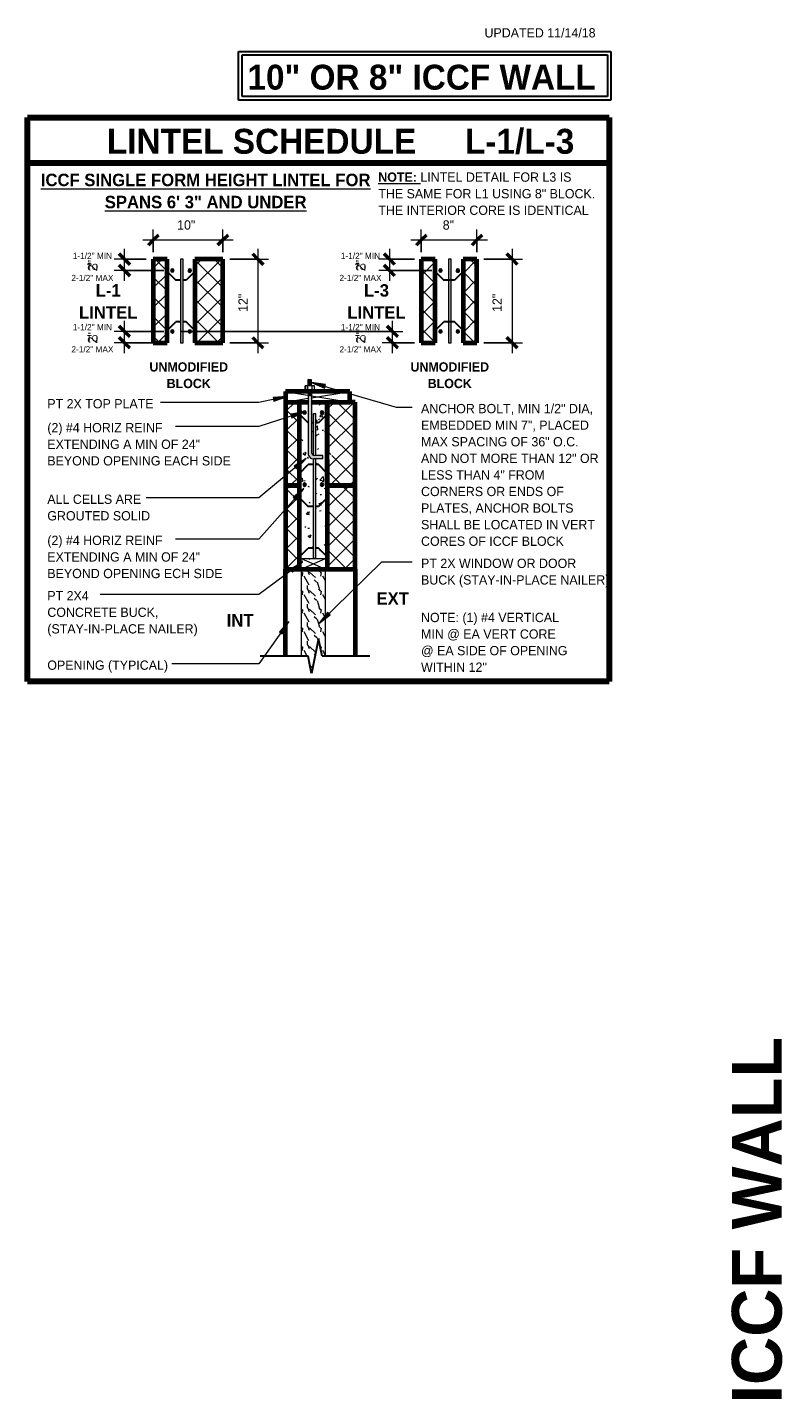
# Model space of a CAD drawing. Header units: inches. Extents: x 0 to 1352, y -35 to 287.
# Tile 11 of 13: x 1140 to 1248, y -20 to 177. Entities that reach past the tile are written whole.
import ezdxf

# ---------------------------------------------------------------- set-up
doc = ezdxf.new("R2010")
doc.units = ezdxf.units.IN
doc.header["$MEASUREMENT"] = 0
doc.linetypes.add('Hidden 1_16_', pattern=[0.09375, 0.0625, -0.03125])
doc.layers.add('A-ANNO-DIMS', color=1, linetype='Continuous')
for name, color, linetype, lineweight in [('A-ANNO-DIMS-16', 1, 'Continuous', 9), ('A-ANNO-TEXT', 2, 'Continuous', 9), ('A-DETL', 5, 'Hidden 1_16_', 9), ('A-DETL-GENF', 3, 'Continuous', 9), ('A-DETL-HLIN', 3, 'Continuous', 70), ('A-DETL-LLIN', 3, 'Continuous', 9), ('A-DETL-MLIN', 3, 'Continuous', 30)]:
    doc.layers.add(name, color=color, linetype=linetype, lineweight=lineweight)
doc.dimstyles.new('Linear_-_3_32__SBT_INCH_INCREM', dxfattribs={"dimscale": 12, "dimtxt": 0.125, "dimasz": 0.18, "dimexe": 0.125, "dimexo": 0.005208, "dimgap": 0.083333, "dimtad": 1, "dimtoh": 1, "dimdec": 0, "dimzin": 1, "dimdsep": 46, "dimlunit": 5, "dimtxsty": 'Standard', "dimtsz": 0.088388, "dimcen": 0.09, "dimdle": 0.125, "dimazin": 0, "dimtfac": 1, "dimtdec": 0, "dimtmove": 0, "dimatfit": 3, "dimfxl": 0, "dimtvp": 1, "dimtolj": 1, "dimtzin": 0, "dimarcsym": 0})
doc.dimstyles.new('Linear_-_3_32__SBT_INCH_INCREM_TO_1_2_', dxfattribs={"dimscale": 12, "dimtxt": 0.125, "dimasz": 0.18, "dimexe": 0.125, "dimexo": 0.005208, "dimgap": 0.083333, "dimtad": 1, "dimtoh": 1, "dimdec": 0, "dimzin": 1, "dimdsep": 46, "dimlunit": 5, "dimtxsty": 'Standard', "dimtsz": 0.088388, "dimcen": 0.09, "dimdle": 0.125, "dimazin": 0, "dimtfac": 1, "dimtdec": 0, "dimtmove": 0, "dimatfit": 3, "dimfxl": 0, "dimtvp": 1, "dimtolj": 1, "dimtzin": 0, "dimarcsym": 0})
pattern_1 = [(50, (1154.507, 0), (4.5907, -0.40187), [0.48, -5.28]), (355, (1154.507, 0), (-0.88784, 4.8137), [0.384, -4.224]), (100.451, (1154.89, -0.033), (3.70197, 4.41272), [0.408, -4.487]), (46.184, (1154.507, 1.28), (6.83066, -1.05904), [0.72, -7.92]), (96.636, (1155.077, 1.192), (5.98166, 6.234), [0.612, -6.731]), (351.184, (1154.507, 1.28), (5.9821, 6.23382), [0.576, -6.336]), (21, (1155.147, 0.96), (3.82029, -2.5771), [0.48, -5.28]), (326, (1155.147, 0.96), (1.5572, 4.64059), [0.384, -4.224]), (71.451, (1155.466, 0.745), (5.37715, 2.0647), [0.408, -4.487]), (37.5, (1154.507, 0), (0.077972, 2.130786), [0.211, -3.962, 0.211, -4.077, -4.24]), (37.5, (1154.507, 0), (0.077972, 2.130786), [-8.461, 0.211, -4.029]), (7.5, (1154.507, 0), (1.683907, 2.52439), [0.211, -2.234, 0.211, -3.866, -1.616]), (7.5, (1154.507, 0), (1.683907, 2.52439), [-6.522, 0.211, -1.405]), (327.5, (1153.08, 0), (3.416527, -0.144297), [0.211, -1.389, 0.211, -4.781, -6.624]), (327.5, (1153.08, 0), (3.416527, -0.144297), [-6.592, 0.211, -6.413]), (317.5, (1152.44, 0), (3.73246, 0.640715), [0.211, -1.869, 0.211, -3.104, -4.704]), (317.5, (1152.44, 0), (3.73246, 0.640715), [-5.395, 0.211, -4.493])]
pattern_2 = [(45, (1154.507, 0), (-1.414214, 1.414214), []), (135, (1154.507, 0), (-1.414214, -1.414214), [])]

# ---------------------------------------------------------------- blocks, each defined once
blk = doc.blocks.new('Break Line1 - B_3_ _ UNDER0')
at = {"layer": 'A-DETL-GENF', "lineweight": 30}
for p, q in [((0.5, 2.5), (-0.5, -2.5)), ((1, 0), (0.5, 2.5)), ((-1, 0), (-7.88, 0)), ((-0.5, -2.5), (-1, 0)), ((7.87, 0), (1, 0))]:
    blk.add_line(p, q, dxfattribs=at)
blk = doc.blocks.new('Reinf Bar Secti_3_ _ UNDER0')
at = {"layer": 'A-DETL-GENF'}
h = blk.add_hatch(color=256, dxfattribs=at)
edge = h.paths.add_edge_path(flags=0)
edge.add_arc((0, 0), 0.25, 180, 360)
edge.add_arc((0, 0), 0.25, 0, 180)
for start, end in [(0, 180), (180, 0)]:
    blk.add_arc((0, 0), 0.25, start, end, dxfattribs=at)
blk = doc.blocks.new('Reinf Bar Secti_3_ _ UNDER2')
at = {"layer": 'A-DETL-GENF'}
h = blk.add_hatch(color=256, dxfattribs=at)
edge = h.paths.add_edge_path(flags=0)
edge.add_arc((0, 0), 0.25, 180, 360)
edge.add_arc((0, 0), 0.25, 360, 540)
for start, end in [(360, 180), (180, 360)]:
    blk.add_arc((0, 0), 0.25, start, end, dxfattribs=at)
blk = doc.blocks.new('Reinf Bar Secti_3_ _ UNDER3')
at = {"layer": 'A-DETL-GENF'}
for start, end in [(0, 180), (180, 0)]:
    blk.add_arc((0, 0), 0.25, start, end, dxfattribs=at)
blk = doc.blocks.new('Reinf Bar Secti_3_ _ UNDER4')
at = {"layer": 'A-DETL-GENF'}
for start, end in [(360, 180), (180, 360)]:
    blk.add_arc((0, 0), 0.25, start, end, dxfattribs=at)
blk = doc.blocks.new('Dimension Lumbe_3_ _ UNDER0')
at = {"layer": 'A-DETL-GENF'}
for p, q in [((0, -3.26), (0, 0)), ((0, 0), (0.53, -3.26)), ((1.5, 0), (0, -9.25)), ((0, 0), (1.5, 0)), ((1.5, 0), (1.5, -9.25)), ((0, -9.25), (0, -3.76)), ((0.61, -3.76), (1.5, -9.25)), ((1.5, -9.25), (0, -9.25))]:
    blk.add_line(p, q, dxfattribs=at)
blk = doc.blocks.new('Anchor Bolt8 - _3_ _ UNDER0')
at = {"layer": 'A-DETL-GENF'}
for p, q in [((-1.84, 7.25), (-0.56, 7.25)), ((-1.84, 6.75), (-0.69, 6.75)), ((-0.25, -2.5), (-0.25, 6.31)), ((0.25, -2.5), (0.25, 6.44)), ((-0.25, -1.75), (0.25, -1.8)), ((-0.25, -1.87), (0.25, -1.93)), ((-0.94, -2.5), (0.94, -2.5)), ((-0.94, -2.5), (-0.94, -2.62)), ((-0.94, -2.62), (0.94, -2.62)), ((-0.66, -2.62), (-0.66, -3.25)), ((-0.66, -3.25), (0.66, -3.25)), ((-0.31, -2.62), (-0.31, -3.25)), ((-0.25, -2), (0.25, -2.05)), ((-0.25, -2.12), (0.25, -2.18)), ((-0.25, -2.25), (0.25, -2.3)), ((-0.25, -2.37), (0.25, -2.43)), ((-0.25, -3.25), (-0.25, -4.12)), ((-0.25, -3.37), (0.25, -3.43)), ((-0.25, -3.5), (0.25, -3.55)), ((-0.25, -3.62), (0.25, -3.68)), ((-0.25, -3.75), (0.25, -3.8)), ((-0.25, -3.87), (0.25, -3.93)), ((-0.12, -3.25), (0.25, -3.29)), ((0.25, -3.25), (0.25, -4.18)), ((0.31, -2.62), (0.31, -3.25)), ((0.66, -2.62), (0.66, -3.25)), ((0.94, -2.5), (0.94, -2.62)), ((-0.25, -4), (0.25, -4.05)), ((-0.25, -4.12), (0.25, -4.18))]:
    blk.add_line(p, q, dxfattribs=at)
for centre, radius in [((-0.69, 6.31), 0.438), ((-0.56, 6.44), 0.812)]:
    blk.add_arc(centre, radius, 360, 90, dxfattribs=at)
blk = doc.blocks.new('Dimension Lumbe_3_ _ UNDER1')
at = {"layer": 'A-DETL-GENF'}
for p, q in [((1.5, 0), (0, -3.5)), ((0, 0), (1.5, -3.5)), ((0, -3.5), (0, 0)), ((0, 0), (1.5, 0)), ((1.5, 0), (1.5, -3.5)), ((1.5, -3.5), (0, -3.5))]:
    blk.add_line(p, q, dxfattribs=at)
blk = doc.blocks.new('DIMBLOCK4-LINTE_3_ _ UNDER0')
at = {"layer": 'A-ANNO-DIMS-16', "lineweight": 50}
for p, q in [((1173.02, 143.36), (1172.27, 144.11)), ((1173.02, 143.36), (1173.77, 142.61)), ((1173.02, 131.36), (1172.27, 132.11)), ((1173.02, 131.36), (1173.77, 130.61))]:
    blk.add_line(p, q, dxfattribs=at)
at = {"layer": 'A-ANNO-DIMS-16'}
for p, q in [((1173.02, 144.86), (1173.02, 129.86)), ((1168.97, 143.36), (1174.52, 143.36)), ((1173.02, 143.36), (1168.97, 143.36)), ((1168.97, 131.36), (1174.52, 131.36)), ((1173.02, 131.36), (1168.97, 131.36))]:
    blk.add_line(p, q, dxfattribs=at)
at = {"layer": 'A-ANNO-DIMS-16', "color": 0, "insert": (1170.21, 135.78), "char_height": 1.3341, "width": 3.7714, "attachment_point": 1, "rotation": 90, "line_spacing_factor": 1.070803}
blk.add_mtext('\\fStylus BT|b0|i0|c0|p34|;12"', dxfattribs=at)
blk = doc.blocks.new('DIMBLOCK5-LINTE_3_ _ UNDER0')
at = {"layer": 'A-ANNO-DIMS-16'}
for p, q in [((1157.97, 144.36), (1157.97, 147.63)), ((1167.97, 144.36), (1167.97, 147.63)), ((1156.47, 146.13), (1169.47, 146.13)), ((1157.97, 146.13), (1157.97, 144.36)), ((1167.97, 146.13), (1167.97, 144.36))]:
    blk.add_line(p, q, dxfattribs=at)
at = {"layer": 'A-ANNO-DIMS-16', "lineweight": 50}
for p, q in [((1157.97, 146.13), (1157.22, 145.38)), ((1157.97, 146.13), (1158.72, 146.88)), ((1167.97, 146.13), (1167.22, 145.38)), ((1167.97, 146.13), (1168.72, 146.88))]:
    blk.add_line(p, q, dxfattribs=at)
at = {"layer": 'A-ANNO-DIMS-16', "color": 0, "insert": (1161.4, 148.94), "char_height": 1.3341, "width": 3.7714, "attachment_point": 1, "line_spacing_factor": 1.070803}
blk.add_mtext('\\fStylus BT|b0|i0|c0|p34|;10"', dxfattribs=at)
blk = doc.blocks.new('DIMBLOCK6-LINTE_3_ _ UNDER0')
at = {"layer": 'A-ANNO-DIMS-16', "lineweight": 50}
for p, q in [((1209.53, 143.36), (1208.78, 144.11)), ((1209.53, 143.36), (1210.28, 142.61)), ((1209.53, 131.36), (1208.78, 132.11)), ((1209.53, 131.36), (1210.28, 130.61))]:
    blk.add_line(p, q, dxfattribs=at)
at = {"layer": 'A-ANNO-DIMS-16'}
for p, q in [((1209.53, 144.86), (1209.53, 129.86)), ((1205.49, 143.36), (1211.03, 143.36)), ((1209.53, 143.36), (1205.49, 143.36)), ((1205.49, 131.36), (1211.03, 131.36)), ((1209.53, 131.36), (1205.49, 131.36))]:
    blk.add_line(p, q, dxfattribs=at)
at = {"layer": 'A-ANNO-DIMS-16', "color": 0, "insert": (1206.72, 135.78), "char_height": 1.3341, "width": 3.7714, "attachment_point": 1, "rotation": 90, "line_spacing_factor": 1.070803}
blk.add_mtext('\\fStylus BT|b0|i0|c0|p34|;12"', dxfattribs=at)
blk = doc.blocks.new('DIMBLOCK7-LINTE_3_ _ UNDER0')
at = {"layer": 'A-ANNO-DIMS-16'}
for p, q in [((1196.49, 144.36), (1196.49, 147.63)), ((1204.49, 144.36), (1204.49, 147.63)), ((1194.99, 146.13), (1205.99, 146.13)), ((1196.49, 146.13), (1196.49, 144.36)), ((1204.49, 146.13), (1204.49, 144.36))]:
    blk.add_line(p, q, dxfattribs=at)
at = {"layer": 'A-ANNO-DIMS-16', "lineweight": 50}
for p, q in [((1196.49, 146.13), (1195.74, 145.38)), ((1196.49, 146.13), (1197.24, 146.88)), ((1204.49, 146.13), (1203.74, 145.38)), ((1204.49, 146.13), (1205.24, 146.88))]:
    blk.add_line(p, q, dxfattribs=at)
at = {"layer": 'A-ANNO-DIMS-16', "color": 0, "insert": (1199.57, 148.94), "char_height": 1.3341, "width": 2.2, "attachment_point": 1, "line_spacing_factor": 1.070803}
blk.add_mtext('\\fStylus BT|b0|i0|c0|p34|;8"', dxfattribs=at)
blk = doc.blocks.new('DIMBLOCK8-LINTE_3_ _ UNDER0')
at = {"layer": 'A-ANNO-DIMS-16', "lineweight": 50}
for p, q in [((1153.84, 143.36), (1153.09, 144.11)), ((1153.84, 141.73), (1153.09, 142.48)), ((1153.84, 143.36), (1154.59, 142.61)), ((1153.84, 141.73), (1154.59, 140.98))]:
    blk.add_line(p, q, dxfattribs=at)
at = {"layer": 'A-ANNO-DIMS-16'}
for p, q in [((1153.84, 140.23), (1153.84, 144.86)), ((1156.97, 143.36), (1152.34, 143.36)), ((1159.47, 141.73), (1152.34, 141.73)), ((1153.84, 143.36), (1156.97, 143.36)), ((1153.84, 141.73), (1159.47, 141.73))]:
    blk.add_line(p, q, dxfattribs=at)
at = {"layer": 'A-ANNO-DIMS-16', "color": 0, "insert": (1148.58, 141.63), "char_height": 1.3341, "width": 2.2, "attachment_point": 1, "rotation": 90, "line_spacing_factor": 1.070803}
blk.add_mtext('\\fStylus BT|b0|i0|c0|p34|;2"', dxfattribs=at)
blk = doc.blocks.new('DIMBLOCK9-LINTE_3_ _ UNDER0')
at = {"layer": 'A-ANNO-DIMS-16', "lineweight": 50}
for p, q in [((1191.91, 143.36), (1191.16, 144.11)), ((1191.91, 141.73), (1191.16, 142.48)), ((1191.91, 143.36), (1192.66, 142.61)), ((1191.91, 141.73), (1192.66, 140.98))]:
    blk.add_line(p, q, dxfattribs=at)
at = {"layer": 'A-ANNO-DIMS-16'}
for p, q in [((1191.91, 144.86), (1191.91, 140.23)), ((1195.49, 143.36), (1190.41, 143.36)), ((1197.99, 141.73), (1190.41, 141.73)), ((1191.91, 143.36), (1195.49, 143.36)), ((1191.91, 141.73), (1197.99, 141.73))]:
    blk.add_line(p, q, dxfattribs=at)
at = {"layer": 'A-ANNO-DIMS-16', "color": 0, "insert": (1187.1, 141.63), "char_height": 1.3341, "width": 2.2, "attachment_point": 1, "rotation": 90, "line_spacing_factor": 1.070803}
blk.add_mtext('\\fStylus BT|b0|i0|c0|p34|;2"', dxfattribs=at)
blk = doc.blocks.new('DIMBLOCK10-LINT_3_ _ UNDER0')
at = {"layer": 'A-ANNO-DIMS-16'}
for p, q in [((1153.84, 129.86), (1153.84, 134.48)), ((1159.47, 132.98), (1152.34, 132.98)), ((1153.84, 132.98), (1159.47, 132.98)), ((1158.97, 131.36), (1152.34, 131.36)), ((1153.84, 131.36), (1158.97, 131.36))]:
    blk.add_line(p, q, dxfattribs=at)
at = {"layer": 'A-ANNO-DIMS-16', "lineweight": 50}
for p, q in [((1153.84, 132.98), (1153.09, 133.73)), ((1153.84, 131.36), (1153.09, 132.11)), ((1153.84, 132.98), (1154.59, 132.23)), ((1153.84, 131.36), (1154.59, 130.61))]:
    blk.add_line(p, q, dxfattribs=at)
at = {"layer": 'A-ANNO-DIMS-16', "color": 0, "insert": (1148.58, 131.25), "char_height": 1.3341, "width": 2.2, "attachment_point": 1, "rotation": 90, "line_spacing_factor": 1.070803}
blk.add_mtext('\\fStylus BT|b0|i0|c0|p34|;2"', dxfattribs=at)
blk = doc.blocks.new('DIMBLOCK11-LINT_3_ _ UNDER0')
at = {"layer": 'A-ANNO-DIMS-16'}
for p, q in [((1192.35, 129.86), (1192.35, 134.48)), ((1161.97, 132.98), (1193.85, 132.98)), ((1192.35, 132.98), (1161.97, 132.98)), ((1195.49, 131.36), (1190.85, 131.36)), ((1192.35, 131.36), (1195.49, 131.36))]:
    blk.add_line(p, q, dxfattribs=at)
at = {"layer": 'A-ANNO-DIMS-16', "lineweight": 50}
for p, q in [((1192.35, 132.98), (1191.6, 133.73)), ((1192.35, 131.36), (1191.6, 132.11)), ((1192.35, 132.98), (1193.1, 132.23)), ((1192.35, 131.36), (1193.1, 130.61))]:
    blk.add_line(p, q, dxfattribs=at)
at = {"layer": 'A-ANNO-DIMS-16', "color": 0, "insert": (1187.1, 131.25), "char_height": 1.3341, "width": 2.2, "attachment_point": 1, "rotation": 90, "line_spacing_factor": 1.070803}
blk.add_mtext('\\fStylus BT|b0|i0|c0|p34|;2"', dxfattribs=at)

msp = doc.modelspace()

# ---------------------------------------------------------------- hatches: boundary and pattern name
at = {"layer": 'A-ANNO-TEXT'}
for points in [[(1182.57, 124.83), (1182.72, 125.34), (1180.73, 125.65)], [(1175.2, 123.47), (1175.3, 122.96), (1177.21, 123.62)], [(1177.73, 121.08), (1177.89, 120.58), (1179.71, 121.44)], [(1178.22, 113.64), (1178.56, 113.23), (1179.93, 114.72)], [(1178.07, 109.1), (1178.47, 108.75), (1179.59, 110.43)], [(1177.66, 98.84), (1177.97, 98.41), (1179.43, 99.81)], [(1183.39, 92.24), (1183.02, 92.61), (1181.78, 91.03)], [(1176.09, 89.84), (1176.52, 89.54), (1177.46, 91.32)]]:
    msp.add_hatch(color=7, dxfattribs=at).paths.add_polyline_path(points, flags=0)
at = {"layer": 'A-DETL-GENF'}
h = msp.add_hatch(dxfattribs=at)
h.set_pattern_fill('FP9_22', style=0, pattern_type=2)
h.set_pattern_definition(pattern_2)
h.paths.add_polyline_path([(1157.97, 143.36), (1157.97, 131.36), (1159.97, 131.36), (1159.97, 143.36)], flags=0)
for points in [[(1162.27, 143.36), (1161.89, 143.36), (1161.89, 131.36), (1162.27, 131.36)], [(1200.78, 143.36), (1200.4, 143.36), (1200.4, 131.36), (1200.78, 131.36)], [(1180.97, 100.42), (1181.35, 100.42), (1181.35, 114.66), (1181.04, 114.66), (1180.97, 114.66)]]:
    msp.add_hatch(color=7, dxfattribs=at).paths.add_polyline_path(points, flags=0)
h = msp.add_hatch(dxfattribs=at)
h.set_pattern_fill('FP9_22', style=0, pattern_type=2)
h.set_pattern_definition(pattern_2)
h.paths.add_polyline_path([(1167.97, 143.36), (1163.97, 143.36), (1163.97, 131.36), (1167.97, 131.36)], flags=0)
h = msp.add_hatch(dxfattribs=at)
h.set_pattern_fill('FP9_22', style=0, pattern_type=2)
h.set_pattern_definition(pattern_2)
h.paths.add_polyline_path([(1196.49, 143.36), (1196.49, 131.36), (1198.49, 131.36), (1198.49, 143.36)], flags=0)
h = msp.add_hatch(dxfattribs=at)
h.set_pattern_fill('FP9_22', style=0, pattern_type=2)
h.set_pattern_definition(pattern_2)
h.paths.add_polyline_path([(1204.49, 143.36), (1202.49, 143.36), (1202.49, 131.36), (1204.49, 131.36)], flags=0)
h = msp.add_hatch(dxfattribs=at)
h.set_pattern_fill('FP9_22', style=0, pattern_type=2)
h.set_pattern_definition(pattern_2)
h.paths.add_polyline_path([(1176.97, 122.84), (1176.97, 110.84), (1178.97, 110.84), (1178.97, 122.84)], flags=0)
h = msp.add_hatch(dxfattribs=at)
h.set_pattern_fill('FP9_21', style=0, pattern_type=2)
h.set_pattern_definition(pattern_1)
edge = h.paths.add_edge_path(flags=0)
edge.add_line((1178.97, 122.84), (1178.97, 110.84))
edge.add_line((1178.97, 110.84), (1179.51, 110.84))
edge.add_spline(control_points=[(1179.51, 110.84), (1179.5, 110.86), (1179.49, 110.9), (1179.48, 110.95), (1179.47, 110.97)], knot_values=[0, 0, 0, 0, 0.06476, 0.130961, 0.130961, 0.130961, 0.130961], degree=3, periodic=0)
edge.add_arc((1179.72, 110.97), 0.25, 0, 180, ccw=False)
edge.add_spline(control_points=[(1179.97, 110.97), (1179.97, 110.95), (1179.96, 110.9), (1179.94, 110.86), (1179.94, 110.84)], knot_values=[0, 0, 0, 0, 0.066201, 0.130961, 0.130961, 0.130961, 0.130961], degree=3, periodic=0)
edge.add_line((1179.94, 110.84), (1180.97, 110.84))
edge.add_line((1180.97, 110.84), (1180.97, 114.66))
edge.add_spline(control_points=[(1180.97, 114.66), (1180.91, 114.67), (1180.78, 114.7), (1180.6, 114.79), (1180.44, 114.92), (1180.32, 115.08), (1180.25, 115.27), (1180.23, 115.4), (1180.23, 115.47)], knot_values=[0, 0, 0, 0, 0.199015, 0.398221, 0.597664, 0.79739, 0.997445, 1.197875, 1.197875, 1.197875, 1.197875], degree=3, periodic=0)
edge.add_line((1180.23, 115.47), (1180.23, 122.84))
edge.add_line((1180.23, 122.84), (1178.97, 122.84))
edge = h.paths.add_edge_path(flags=0)
edge.add_arc((1179.72, 121.34), 0.25, 0, 180)
edge.add_arc((1179.72, 121.34), 0.25, 180, 360)
h = msp.add_hatch(color=7, dxfattribs=at)
edge = h.paths.add_edge_path(flags=0)
edge.add_arc((1181.17, 115.59), 0.438, 180, 270, ccw=False)
edge.add_line((1180.73, 115.59), (1180.73, 123.6))
edge.add_line((1180.73, 123.6), (1180.23, 123.6))
edge.add_line((1180.23, 123.6), (1180.23, 115.47))
edge.add_arc((1181.04, 115.47), 0.812, 180, 270)
edge.add_line((1181.04, 114.66), (1182.32, 114.66))
edge.add_line((1182.32, 114.66), (1182.32, 115.16))
edge.add_line((1182.32, 115.16), (1181.17, 115.16))
h = msp.add_hatch(dxfattribs=at)
h.set_pattern_fill('FP9_21', style=0, pattern_type=2)
h.set_pattern_definition(pattern_1)
edge = h.paths.add_edge_path(flags=0)
edge.add_line((1181.35, 121.16), (1181.35, 115.16))
edge.add_line((1181.35, 115.16), (1182.32, 115.16))
edge.add_line((1182.32, 115.16), (1182.32, 115.29))
edge.add_line((1182.32, 115.29), (1182.97, 115.29))
edge.add_line((1182.97, 115.29), (1182.97, 122.84))
edge.add_line((1182.97, 122.84), (1180.73, 122.84))
edge.add_line((1180.73, 122.84), (1180.73, 115.59))
edge.add_spline(control_points=[(1180.73, 115.59), (1180.73, 115.53), (1180.76, 115.42), (1180.85, 115.28), (1180.93, 115.23), (1180.97, 115.2)], knot_values=[0, 0, 0, 0, 0.191659, 0.335075, 0.478614, 0.478614, 0.478614, 0.478614], degree=3, periodic=0)
edge.add_line((1180.97, 115.2), (1180.97, 121.16))
edge.add_line((1180.97, 121.16), (1181.35, 121.16))
edge = h.paths.add_edge_path(flags=0)
edge.add_arc((1182.22, 121.34), 0.25, 180, 360)
edge.add_arc((1182.22, 121.34), 0.25, 0, 180)
h = msp.add_hatch(dxfattribs=at)
h.set_pattern_fill('FP9_22', style=0, pattern_type=2)
h.set_pattern_definition(pattern_2)
h.paths.add_polyline_path([(1186.97, 122.84), (1182.97, 122.84), (1182.97, 115.29), (1183.61, 115.29), (1183.61, 114.57), (1182.97, 114.57), (1182.97, 110.84), (1186.97, 110.84)], flags=0)
h = msp.add_hatch(color=7, dxfattribs=at)
edge = h.paths.add_edge_path(flags=0)
edge.add_line((1181.35, 121.16), (1180.97, 121.16))
edge.add_line((1180.97, 121.16), (1180.97, 115.2))
edge.add_spline(control_points=[(1180.97, 115.2), (1181, 115.19), (1181.07, 115.16), (1181.13, 115.16), (1181.17, 115.16)], knot_values=[0, 0, 0, 0, 0.100669, 0.201728, 0.201728, 0.201728, 0.201728], degree=3, periodic=0)
edge.add_line((1181.17, 115.16), (1181.35, 115.16))
edge.add_line((1181.35, 115.16), (1181.35, 121.16))
h = msp.add_hatch(dxfattribs=at)
h.set_pattern_fill('FP9_21', style=0, pattern_type=2)
h.set_pattern_definition(pattern_1)
edge = h.paths.add_edge_path(flags=0)
edge.add_line((1181.35, 114.66), (1181.35, 110.84))
edge.add_line((1181.35, 110.84), (1182.01, 110.84))
edge.add_spline(control_points=[(1182.01, 110.84), (1182, 110.86), (1181.99, 110.9), (1181.98, 110.95), (1181.97, 110.97)], knot_values=[0, 0, 0, 0, 0.06476, 0.130961, 0.130961, 0.130961, 0.130961], degree=3, periodic=0)
edge.add_arc((1182.22, 110.97), 0.25, 0, 180, ccw=False)
edge.add_spline(control_points=[(1182.47, 110.97), (1182.47, 110.95), (1182.46, 110.9), (1182.44, 110.86), (1182.44, 110.84)], knot_values=[0, 0, 0, 0, 0.066201, 0.130961, 0.130961, 0.130961, 0.130961], degree=3, periodic=0)
edge.add_line((1182.44, 110.84), (1182.97, 110.84))
edge.add_line((1182.97, 110.84), (1182.97, 114.57))
edge.add_line((1182.97, 114.57), (1182.32, 114.57))
edge.add_line((1182.32, 114.57), (1182.32, 114.66))
edge.add_line((1182.32, 114.66), (1181.35, 114.66))
h = msp.add_hatch(dxfattribs=at)
h.set_pattern_fill('FP9_22', style=0, pattern_type=2)
h.set_pattern_definition(pattern_2)
h.paths.add_polyline_path([(1176.97, 110.84), (1176.97, 98.84), (1178.97, 98.84), (1178.97, 110.84)], flags=0)
h = msp.add_hatch(dxfattribs=at)
h.set_pattern_fill('FP9_21', style=0, pattern_type=2)
h.set_pattern_definition(pattern_1)
edge = h.paths.add_edge_path(flags=0)
edge.add_line((1178.97, 98.84), (1182.97, 98.84))
edge.add_line((1182.97, 98.84), (1182.97, 110.84))
edge.add_line((1182.97, 110.84), (1182.44, 110.84))
edge.add_spline(control_points=[(1182.44, 110.84), (1182.43, 110.83), (1182.41, 110.8), (1182.37, 110.76), (1182.32, 110.74), (1182.28, 110.72), (1182.24, 110.72), (1182.2, 110.72), (1182.16, 110.73), (1182.11, 110.74), (1182.06, 110.78), (1182.02, 110.82), (1182.01, 110.84)], knot_values=[0, 0, 0, 0, 0.052088, 0.102214, 0.153666, 0.205149, 0.243741, 0.283049, 0.321226, 0.360117, 0.436348, 0.513456, 0.513456, 0.513456, 0.513456], degree=3, periodic=0)
edge.add_line((1182.01, 110.84), (1181.35, 110.84))
edge.add_line((1181.35, 110.84), (1181.35, 100.42))
edge.add_line((1181.35, 100.42), (1180.97, 100.42))
edge.add_line((1180.97, 100.42), (1180.97, 110.84))
edge.add_line((1180.97, 110.84), (1179.94, 110.84))
edge.add_spline(control_points=[(1179.94, 110.84), (1179.93, 110.83), (1179.91, 110.8), (1179.87, 110.76), (1179.82, 110.74), (1179.78, 110.72), (1179.74, 110.72), (1179.7, 110.72), (1179.66, 110.73), (1179.61, 110.74), (1179.56, 110.78), (1179.52, 110.82), (1179.51, 110.84)], knot_values=[0, 0, 0, 0, 0.052088, 0.102214, 0.153666, 0.205149, 0.243741, 0.283049, 0.321226, 0.360117, 0.436348, 0.513456, 0.513456, 0.513456, 0.513456], degree=3, periodic=0)
edge.add_line((1179.51, 110.84), (1178.97, 110.84))
edge.add_line((1178.97, 110.84), (1178.97, 98.84))
h = msp.add_hatch(dxfattribs=at)
h.set_pattern_fill('FP9_22', style=0, pattern_type=2)
h.set_pattern_definition(pattern_2)
h.paths.add_polyline_path([(1186.97, 110.84), (1182.97, 110.84), (1182.97, 98.84), (1186.97, 98.84)], flags=0)
h = msp.add_hatch(dxfattribs=at)
h.set_pattern_fill('FP9_23', style=0, pattern_type=2)
h.set_pattern_definition([(108.435, (1155.2, 0), (-2.665805, 5.331598), [1.012, -7.418]), (139.399, (1154.88, 0.96), (-15.9935919, 13.3280166), [0.492, -24.084]), (136.848, (1157.173, 1.279), (-39.98427296, 37.31751665), [1.169, -57.292]), (109.983, (1156.32, 2.079), (-7.99708977, 21.3249529), [0.624, -30.576]), (90, (1156.107, 0), (-2.666, 2.666), [0.533, -2.132]), (118.443, (1156.107, 0.533), (18.65894843, -34.65294643), [1.455, -71.302]), (84.289, (1155.414, 1.813), (-2.6655765, -23.99082525), [0.536, -26.253]), (129.806, (1155.467, 2.346), (10.6628831, -13.3279192), [0.416, -20.403])])
h.paths.add_polyline_path([(1182.72, 98.84), (1179.22, 98.84), (1179.22, 86.34), (1180.23, 86.34), (1180.73, 83.84), (1181.73, 88.84), (1182.23, 86.34), (1182.72, 86.34)], flags=0)

# ---------------------------------------------------------------- linework, layer by layer
at = {"layer": 'A-ANNO-TEXT', "color": 7}
for p, q in [((1182.72, 125.34), (1180.73, 125.65)), ((1180.73, 125.65), (1182.57, 124.83)), ((1180.73, 125.65), (1192.89, 122.08)), ((1182.57, 124.83), (1182.72, 125.34)), ((1173.16, 122.78), (1159.01, 122.78)), ((1177.21, 123.62), (1173.16, 122.78)), ((1177.21, 123.62), (1175.2, 123.47)), ((1175.2, 123.47), (1175.3, 122.96)), ((1175.3, 122.96), (1177.21, 123.62)), ((1192.89, 122.08), (1195.17, 122.08)), ((1179.71, 121.44), (1173.16, 119.34)), ((1179.71, 121.44), (1177.73, 121.08)), ((1177.73, 121.08), (1177.89, 120.58)), ((1177.89, 120.58), (1179.71, 121.44)), ((1171.86, 119.34), (1161.17, 119.34)), ((1173.16, 119.34), (1171.86, 119.34)), ((1179.93, 114.72), (1173.16, 109.06)), ((1179.93, 114.72), (1178.22, 113.64)), ((1178.56, 113.23), (1179.93, 114.72)), ((1178.22, 113.64), (1178.56, 113.23)), ((1179.59, 110.43), (1173.16, 103.15)), ((1179.59, 110.43), (1178.07, 109.1)), ((1178.47, 108.75), (1179.59, 110.43)), ((1160.53, 109.06), (1156.93, 109.06)), ((1173.16, 109.06), (1160.53, 109.06)), ((1178.07, 109.1), (1178.47, 108.75)), ((1170.19, 103.15), (1161.17, 103.15)), ((1173.16, 103.15), (1170.19, 103.15)), ((1179.43, 99.81), (1173.16, 95.2)), ((1179.43, 99.81), (1177.66, 98.84)), ((1177.66, 98.84), (1177.97, 98.41)), ((1177.97, 98.41), (1179.43, 99.81)), ((1181.78, 91.03), (1190.82, 99.86)), ((1190.82, 99.86), (1195.17, 99.86)), ((1165.6, 95.2), (1150.33, 95.2)), ((1173.16, 95.2), (1165.6, 95.2)), ((1183.02, 92.61), (1181.78, 91.03)), ((1183.39, 92.24), (1183.02, 92.61)), ((1177.46, 91.32), (1173.16, 85.23)), ((1177.46, 91.32), (1176.09, 89.84)), ((1176.52, 89.54), (1177.46, 91.32)), ((1181.78, 91.03), (1183.39, 92.24)), ((1176.09, 89.84), (1176.52, 89.54)), ((1173.16, 85.23), (1160.63, 85.23))]:
    msp.add_line(p, q, dxfattribs=at)
at = {"layer": 'A-DETL', "linetype": 'Continuous', "lineweight": 30}
for p, q in [((1170.24, 173.21), (1223.74, 173.21)), ((1170.24, 166.21), (1170.24, 173.21)), ((1223.74, 173.21), (1223.74, 166.21)), ((1170.74, 172.71), (1223.24, 172.71)), ((1170.74, 166.71), (1170.74, 172.71)), ((1223.24, 172.71), (1223.24, 166.71)), ((1223.74, 166.21), (1170.24, 166.21)), ((1223.24, 166.71), (1170.74, 166.71))]:
    msp.add_line(p, q, dxfattribs=at)
at = {"layer": 'A-DETL', "linetype": 'Continuous', "lineweight": 90}
for p, q in [((1139.88, 163.71), (1223.47, 163.71)), ((1139.88, 82.67), (1139.88, 163.71)), ((1223.47, 163.71), (1223.47, 82.67)), ((1139.88, 157.21), (1223.47, 157.21)), ((1223.47, 82.67), (1139.88, 82.67))]:
    msp.add_line(p, q, dxfattribs=at)
at = {"layer": 'A-DETL', "linetype": 'Continuous', "lineweight": 70}
msp.add_line((1182.97, 110.84), (1182.97, 122.84), dxfattribs=at)
at = {"layer": 'A-DETL', "linetype": 'Continuous'}
msp.add_line((1182.31, 115.16), (1182.31, 114.66), dxfattribs=at)
at = {"layer": 'A-DETL-HLIN'}
for p, q in [((1157.97, 143.36), (1157.97, 131.36)), ((1159.97, 143.36), (1157.97, 143.36)), ((1157.97, 143.36), (1157.97, 131.36)), ((1159.97, 143.36), (1157.97, 143.36)), ((1159.97, 131.36), (1159.97, 143.36)), ((1159.97, 131.36), (1159.97, 143.36)), ((1167.97, 143.36), (1163.97, 143.36)), ((1163.97, 143.36), (1163.97, 131.36)), ((1167.97, 143.36), (1163.97, 143.36)), ((1163.97, 143.36), (1163.97, 131.36)), ((1167.97, 131.36), (1167.97, 143.36)), ((1167.97, 131.36), (1167.97, 143.36)), ((1196.49, 143.36), (1196.49, 131.36)), ((1198.49, 143.36), (1196.49, 143.36)), ((1196.49, 143.36), (1196.49, 131.36)), ((1198.49, 143.36), (1196.49, 143.36)), ((1198.49, 131.36), (1198.49, 143.36)), ((1198.49, 131.36), (1198.49, 143.36)), ((1204.49, 143.36), (1202.49, 143.36)), ((1202.49, 143.36), (1202.49, 131.36)), ((1204.49, 143.36), (1202.49, 143.36)), ((1202.49, 143.36), (1202.49, 131.36)), ((1204.49, 131.36), (1204.49, 143.36)), ((1204.49, 131.36), (1204.49, 143.36)), ((1157.97, 131.36), (1159.97, 131.36)), ((1157.97, 131.36), (1159.97, 131.36)), ((1163.97, 131.36), (1167.97, 131.36)), ((1163.97, 131.36), (1167.97, 131.36)), ((1196.49, 131.36), (1198.49, 131.36)), ((1196.49, 131.36), (1198.49, 131.36)), ((1202.49, 131.36), (1204.49, 131.36)), ((1202.49, 131.36), (1204.49, 131.36)), ((1186.22, 124.34), (1176.97, 124.34)), ((1176.97, 124.34), (1176.97, 122.84)), ((1186.22, 122.84), (1186.22, 124.34)), ((1176.97, 122.84), (1176.97, 110.84)), ((1176.97, 122.84), (1180.23, 122.84)), ((1178.97, 110.84), (1178.97, 122.84)), ((1180.73, 122.84), (1186.22, 122.84)), ((1182.97, 122.84), (1182.97, 115.29)), ((1186.97, 122.84), (1186.22, 122.84)), ((1186.97, 110.84), (1186.97, 122.84)), ((1182.97, 114.57), (1182.97, 110.84)), ((1176.97, 110.84), (1176.97, 98.84)), ((1178.97, 110.84), (1176.97, 110.84)), ((1176.97, 110.84), (1176.97, 98.84)), ((1176.97, 110.84), (1178.97, 110.84)), ((1178.97, 98.84), (1178.97, 110.84)), ((1178.97, 98.84), (1178.97, 110.84)), ((1186.97, 110.84), (1182.97, 110.84)), ((1182.97, 110.84), (1182.97, 98.84)), ((1182.97, 110.84), (1182.97, 98.84)), ((1182.97, 110.84), (1186.97, 110.84)), ((1186.97, 98.84), (1186.97, 110.84)), ((1186.97, 98.84), (1186.97, 110.84)), ((1176.97, 98.84), (1178.97, 98.84)), ((1176.97, 98.84), (1178.97, 98.84)), ((1176.97, 98.84), (1186.97, 98.84)), ((1176.97, 86.34), (1176.97, 98.84)), ((1182.97, 98.84), (1186.97, 98.84)), ((1182.97, 98.84), (1186.97, 98.84)), ((1186.97, 98.84), (1186.97, 86.34))]:
    msp.add_line(p, q, dxfattribs=at)
at = {"layer": 'A-DETL-LLIN'}
for p, q in [((1162.27, 143.36), (1161.89, 143.36)), ((1161.89, 143.36), (1161.89, 131.36)), ((1162.27, 131.36), (1162.27, 143.36)), ((1200.78, 143.36), (1200.4, 143.36)), ((1200.4, 143.36), (1200.4, 131.36)), ((1200.78, 131.36), (1200.78, 143.36)), ((1161.89, 131.36), (1162.27, 131.36)), ((1200.4, 131.36), (1200.78, 131.36)), ((1180.73, 126.03), (1180.23, 126.08)), ((1180.23, 126.08), (1180.23, 125.16)), ((1180.73, 125.16), (1180.73, 126.03)), ((1179.83, 124.53), (1179.54, 124.53)), ((1179.54, 124.53), (1179.54, 124.41)), ((1179.54, 124.41), (1181.42, 124.41)), ((1180.23, 125.16), (1179.83, 125.16)), ((1179.83, 125.16), (1179.83, 124.53)), ((1181.15, 125.16), (1180.73, 125.16)), ((1181.15, 124.53), (1181.15, 125.16)), ((1181.42, 124.53), (1181.15, 124.53)), ((1181.42, 124.41), (1181.42, 124.53)), ((1181.35, 121.16), (1180.97, 121.16)), ((1180.97, 121.16), (1180.97, 115.2)), ((1181.35, 115.16), (1181.35, 121.16)), ((1180.97, 114.66), (1180.97, 100.42)), ((1181.35, 100.42), (1181.35, 114.66)), ((1180.97, 100.42), (1181.35, 100.42)), ((1182.72, 98.84), (1179.22, 98.84)), ((1179.22, 98.84), (1179.22, 86.34)), ((1182.72, 86.34), (1182.72, 98.84))]:
    msp.add_line(p, q, dxfattribs=at)
at = {"layer": 'A-DETL-MLIN'}
for p, q in [((1159.97, 141.61), (1159.97, 143.36)), ((1163.97, 141.61), (1163.97, 143.36)), ((1198.49, 141.61), (1198.49, 143.36)), ((1202.49, 141.61), (1202.49, 143.36)), ((1159.97, 141.61), (1161.22, 140.36)), ((1161.89, 140.36), (1161.22, 140.36)), ((1162.72, 140.36), (1162.27, 140.36)), ((1163.97, 141.61), (1162.72, 140.36)), ((1198.49, 141.61), (1199.74, 140.36)), ((1201.24, 140.36), (1199.74, 140.36)), ((1202.49, 141.61), (1201.24, 140.36)), ((1159.97, 133.11), (1161.22, 134.36)), ((1161.89, 134.36), (1161.22, 134.36)), ((1162.72, 134.36), (1162.27, 134.36)), ((1163.97, 133.11), (1162.72, 134.36)), ((1198.49, 133.11), (1199.74, 134.36)), ((1201.24, 134.36), (1199.74, 134.36)), ((1202.49, 133.11), (1201.24, 134.36)), ((1159.97, 133.11), (1159.97, 131.36)), ((1163.97, 133.11), (1163.97, 131.36)), ((1198.49, 133.11), (1198.49, 131.36)), ((1202.49, 133.11), (1202.49, 131.36)), ((1178.97, 121.09), (1178.97, 122.84)), ((1182.97, 121.09), (1182.97, 122.84)), ((1178.97, 121.09), (1180.22, 119.84)), ((1182.97, 121.09), (1181.72, 119.84)), ((1180.23, 119.84), (1180.22, 119.84)), ((1180.97, 119.84), (1180.73, 119.84)), ((1181.72, 119.84), (1181.35, 119.84)), ((1178.97, 112.59), (1180.22, 113.84)), ((1178.97, 112.59), (1178.97, 110.84)), ((1180.97, 113.84), (1180.22, 113.84)), ((1181.72, 113.84), (1181.35, 113.84)), ((1182.97, 112.59), (1181.72, 113.84)), ((1182.97, 112.59), (1182.97, 110.84)), ((1178.97, 109.09), (1178.97, 110.84)), ((1182.97, 109.09), (1182.97, 110.84)), ((1178.97, 109.09), (1180.22, 107.84)), ((1182.97, 109.09), (1181.72, 107.84)), ((1180.97, 107.84), (1180.22, 107.84)), ((1181.72, 107.84), (1181.35, 107.84)), ((1178.97, 100.59), (1180.22, 101.84)), ((1178.97, 100.59), (1178.97, 98.84)), ((1180.97, 101.84), (1180.22, 101.84)), ((1181.72, 101.84), (1181.35, 101.84)), ((1182.97, 100.59), (1181.72, 101.84)), ((1182.97, 100.59), (1182.97, 98.84))]:
    msp.add_line(p, q, dxfattribs=at)

# ---------------------------------------------------------------- block references
at = {"layer": 'A-DETL-GENF'}
for name, p in [('Reinf Bar Secti_3_ _ UNDER3', (1160.72, 141.73)), ('Reinf Bar Secti_3_ _ UNDER0', (1160.72, 141.73)), ('Reinf Bar Secti_3_ _ UNDER0', (1199.24, 141.73)), ('Reinf Bar Secti_3_ _ UNDER2', (1160.72, 132.98)), ('Reinf Bar Secti_3_ _ UNDER2', (1199.24, 132.98)), ('Reinf Bar Secti_3_ _ UNDER0', (1179.72, 121.34)), ('Reinf Bar Secti_3_ _ UNDER0', (1179.72, 110.97)), ('Break Line1 - B_3_ _ UNDER0', (1181.23, 86.34))]:
    msp.add_blockref(name, p, dxfattribs=at)
for name, p, rotation in [('Reinf Bar Secti_3_ _ UNDER4', (1163.22, 141.73), 180), ('Reinf Bar Secti_3_ _ UNDER2', (1163.22, 141.73), 180), ('Reinf Bar Secti_3_ _ UNDER2', (1201.74, 141.73), 180), ('Reinf Bar Secti_3_ _ UNDER0', (1163.22, 132.98), 180), ('Reinf Bar Secti_3_ _ UNDER0', (1201.74, 132.98), 180), ('Anchor Bolt8 - _3_ _ UNDER0', (1180.48, 121.91), 180), ('Dimension Lumbe_3_ _ UNDER0', (1176.97, 122.84), 89.9999999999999), ('Reinf Bar Secti_3_ _ UNDER2', (1182.22, 121.34), 180), ('Reinf Bar Secti_3_ _ UNDER2', (1182.22, 110.97), 180), ('Dimension Lumbe_3_ _ UNDER1', (1179.22, 98.84), 89.9999999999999)]:
    msp.add_blockref(name, p, dxfattribs=dict(at, rotation=rotation))

# ---------------------------------------------------------------- texts
at = {"layer": 'A-ANNO-TEXT', "color": 7}
for s, insert, char_height, width, attachment_point, line_spacing_factor in [('\\fStylus BT|b0|i0|c0|p34|;UPDATED 11/14/18', (1205.57, 176.55), 1.3341, 20.97, 1, 1.070803), ('\\fStylus BT|b1|i0|c0|p34|;10" OR 8" ICCF WALL', (1171.51, 171.3), 3.5826, 60.864, 1, 1.063354), ('\\fStylus BT|b1|i0|c0|p34|;LINTEL SCHEDULE', (1151.31, 162.09), 3.5826, 50.208, 1, 1.063354), ('\\fStylus BT|b1|i0|c0|p34|;L-1/L-3', (1202.77, 162.09), 3.5826, 20.112, 1, 1.063354), ('\\fStylus BT|b1|i0|c0|p34|;\\LICCF SINGLE FORM HEIGHT LINTEL FOR\\l\\P\\LSPANS 6\' 3" AND UNDER', (1165.5, 155.64), 1.7913, 55.8, 2, 1.063354), ('\\fStylus BT|b1|i0|c0|p34|;\\LNOTE:\\fStylus BT|b0|i0|c0|p34|;\\l LINTEL DETAIL FOR L3 IS\\PTHE SAME FOR L1 USING 8" BLOCK.\\PTHE INTERIOR CORE IS IDENTICAL', (1190.31, 155.82), 1.3341, 38.664, 1, 1.070803), ('\\fStylus BT|b0|i0|c0|p34|;1-1/2" MIN\\PTO\\P2-1/2" MAX', (1149.23, 144.28), 0.8894, 8.028, 2, 1.070803), ('\\fStylus BT|b0|i0|c0|p34|;1-1/2" MIN\\PTO\\P2-1/2" MAX', (1187.75, 144.28), 0.8894, 8.028, 2, 1.070803), ('\\fStylus BT|b1|i0|c0|p34|;L-1\\PLINTEL', (1151.5, 139.77), 1.7913, 8.88, 2, 1.063354), ('\\fStylus BT|b1|i0|c0|p34|;L-3\\PLINTEL', (1190.05, 139.77), 1.7913, 8.88, 2, 1.063354), ('\\fStylus BT|b0|i0|c0|p34|;1-1/2" MIN\\PTO\\P2-1/2" MAX', (1149.23, 134.03), 0.8894, 8.028, 2, 1.070803), ('\\fStylus BT|b0|i0|c0|p34|;1-1/2" MIN\\PTO\\P2-1/2" MAX', (1187.75, 134.03), 0.8894, 8.028, 2, 1.070803), ('\\fStylus BT|b1|i0|c0|p34|;UNMODIFIED\\fStylus BT|b0|i0|c0|p34|;\\P\\fStylus BT|b1|i0|c0|p34|;BLOCK', (1163.07, 128.55), 1.3341, 13.734, 2, 1.070803), ('\\fStylus BT|b1|i0|c0|p34|;UNMODIFIED\\fStylus BT|b0|i0|c0|p34|;\\P\\fStylus BT|b1|i0|c0|p34|;BLOCK', (1200.58, 128.55), 1.3341, 13.734, 2, 1.070803), ('\\fStylus BT|b0|i0|c0|p34|;PT 2X TOP PLATE', (1142.75, 123.26), 1.3341, 17.982, 1, 1.070803), ('\\fStylus BT|b0|i0|c0|p34|;ANCHOR BOLT, MIN 1/2" DIA,\\PEMBEDDED MIN 7", PLACED\\PMAX SPACING OF 36" O.C.\\PAND NOT MORE THAN 12" OR\\PLESS THAN 4" FROM\\PCORNERS OR ENDS OF\\PPLATES, ANCHOR BOLTS\\PSHALL BE LOCATED IN VERT\\PCORES OF ICCF BLOCK', (1196.45, 122.56), 1.3341, 31.698, 1, 1.070803), ('\\fStylus BT|b0|i0|c0|p34|;(2) #4 HORIZ REINF\\PEXTENDING A MIN OF 24"\\PBEYOND OPENING EACH SIDE', (1142.75, 119.82), 1.3341, 31.302, 1, 1.070803), ('\\fStylus BT|b0|i0|c0|p34|;ALL CELLS ARE\\PGROUTED SOLID', (1142.75, 109.54), 1.3341, 17.55, 1, 1.070803), ('\\fStylus BT|b0|i0|c0|p34|;(2) #4 HORIZ REINF\\PEXTENDING A MIN OF 24"\\PBEYOND OPENING ECH SIDE', (1142.75, 103.63), 1.3341, 29.88, 1, 1.070803), ('\\fStylus BT|b0|i0|c0|p34|;PT 2X WINDOW OR DOOR\\PBUCK (STAY-IN-PLACE NAILER)', (1196.45, 100.33), 1.3341, 31.824, 1, 1.070803), ('\\fStylus BT|b0|i0|c0|p34|;PT 2X4\\PCONCRETE BUCK,\\P(STAY-IN-PLACE NAILER)', (1142.75, 95.68), 1.3341, 25.056, 1, 1.070803), ('\\fStylus BT|b1|i0|c0|p34|;EXT', (1190.05, 95.5), 1.7913, 4.896, 1, 1.063354), ('\\fStylus BT|b0|i0|c0|p34|;NOTE: (1) #4 VERTICAL\\PMIN @ EA VERT CORE\\P@ EA SIDE OF OPENING\\PWITHIN 12"', (1196.45, 92.55), 1.3341, 25.506, 1, 1.070803), ('\\fStylus BT|b1|i0|c0|p34|;INT', (1168.52, 92.37), 1.7913, 4.416, 1, 1.063354), ('\\fStylus BT|b0|i0|c0|p34|;OPENING (TYPICAL)', (1142.75, 85.7), 1.3341, 19.926, 1, 1.070803)]:
    msp.add_mtext(s, dxfattribs=dict(at, insert=insert, char_height=char_height, width=width, attachment_point=attachment_point, line_spacing_factor=line_spacing_factor))
at = {"layer": 'A-ANNO-TEXT', "color": 253, "insert": (1241.12, -21.05), "char_height": 7.1651, "width": 59.904, "attachment_point": 1, "rotation": 90, "line_spacing_factor": 1.063354}
msp.add_mtext('\\fStylus BT|b1|i0|c0|p34|;ICCF WALL', dxfattribs=at)

# ---------------------------------------------------------------- dimensions: what is measured, and where the dimension line sits
at = {"layer": 'A-ANNO-DIMS', "lineweight": 9}
for base, p1, p2, dimstyle, picture, middle in [((1153.84, 143.36), (1160.47, 141.73), (1157.97, 143.36), 'Linear_-_3_32__SBT_INCH_INCREM', 'DIMBLOCK8-LINTE_3_ _ UNDER0', (1155.34, 149.35)), ((1173.02, 131.36), (1167.97, 143.36), (1167.97, 131.36), 'Linear_-_3_32__SBT_INCH_INCREM_TO_1_2_', 'DIMBLOCK4-LINTE_3_ _ UNDER0', (1171.27, 137.36)), ((1191.91, 141.73), (1196.49, 143.36), (1198.99, 141.73), 'Linear_-_3_32__SBT_INCH_INCREM', 'DIMBLOCK9-LINTE_3_ _ UNDER0', (1190.41, 139.24)), ((1209.53, 131.36), (1204.49, 143.36), (1204.49, 131.36), 'Linear_-_3_32__SBT_INCH_INCREM_TO_1_2_', 'DIMBLOCK6-LINTE_3_ _ UNDER0', (1207.78, 137.36)), ((1153.84, 132.98), (1159.97, 131.36), (1160.47, 132.98), 'Linear_-_3_32__SBT_INCH_INCREM', 'DIMBLOCK10-LINT_3_ _ UNDER0', (1155.34, 138.97)), ((1192.35, 132.98), (1196.49, 131.36), (1160.97, 132.98), 'Linear_-_3_32__SBT_INCH_INCREM', 'DIMBLOCK11-LINT_3_ _ UNDER0', (1193.85, 138.97))]:
    dim = msp.add_linear_dim(base=base, p1=p1, p2=p2, angle=90, dimstyle=dimstyle, dxfattribs=at)
    dim.commit()
    dim.dimension.update_dxf_attribs({"geometry": picture, "text_midpoint": middle})
for base, p1, p2, picture, middle in [((1167.97, 146.13), (1157.97, 143.36), (1167.97, 143.36), 'DIMBLOCK5-LINTE_3_ _ UNDER0', (1162.97, 147.88)), ((1204.49, 146.13), (1196.49, 143.36), (1204.49, 143.36), 'DIMBLOCK7-LINTE_3_ _ UNDER0', (1200.49, 147.88))]:
    dim = msp.add_linear_dim(base=base, p1=p1, p2=p2, dimstyle='Linear_-_3_32__SBT_INCH_INCREM_TO_1_2_', dxfattribs=at)
    dim.commit()
    dim.dimension.update_dxf_attribs({"geometry": picture, "text_midpoint": middle})

doc.saveas('drawing.dxf')
